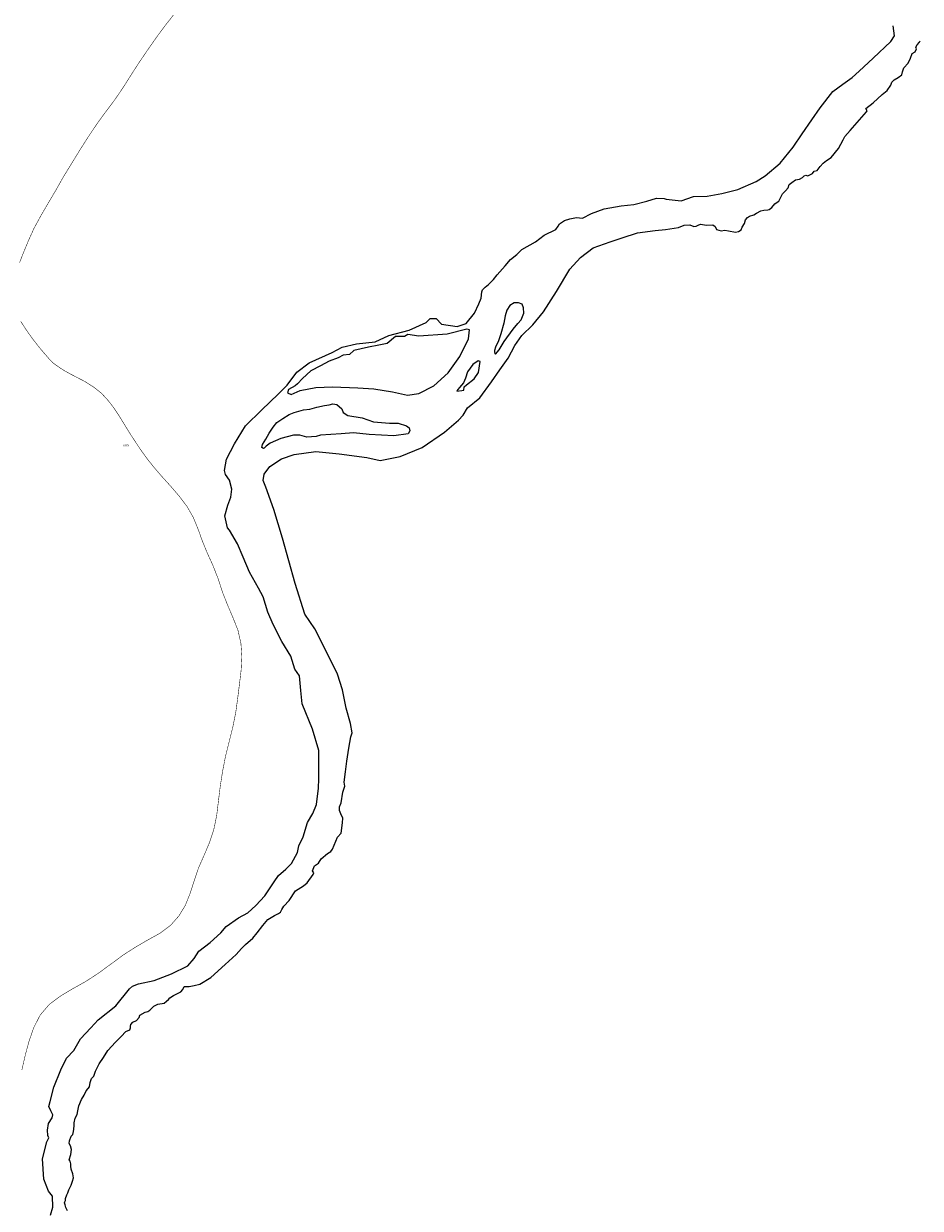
# Model space of a CAD drawing. Header units: metres. Extents: x 347609 to 404409, y 8548087 to 8605413.
# Tile 24 of 46: x 389791 to 390665, y 8577931 to 8579085. Entities that reach past the tile are written whole.
import ezdxf
from ezdxf.enums import TextEntityAlignment as Align

# ---------------------------------------------------------------- set-up
doc = ezdxf.new("R2010")
doc.units = ezdxf.units.M
doc.layers.add('01. RIO', color=7, linetype='Continuous', lineweight=5, true_color=0x2776bb)
doc.layers.add('Predios Rurales Nombres', color=7, linetype='Continuous', true_color=0xffffff)
doc.layers.add('Red vial nacional', color=242, linetype='Continuous', lineweight=40)
doc.styles.add('ARIAL', font='arial.ttf')

# ---------------------------------------------------------------- blocks, each defined once
blk = doc.blocks.new('REIORORI')
at = {"layer": '01. RIO', "color": 152, "lineweight": 15, "true_color": 0x2776bb, "flags": 128}
for points in [[(389817.2, 8577924.8), (389819.6, 8577932.6), (389819.4, 8577943.3), (389815.3, 8577948), (389810.8, 8577959.6), (389809.5, 8577979.6), (389813.6, 8577996.2), (389815.7, 8578000.1), (389814.8, 8578002.4), (389814.4, 8578007.6), (389815.5, 8578013.8), (389818.9, 8578019.4), (389819.6, 8578022.4), (389817.8, 8578026.3), (389815.7, 8578030.5), (389817, 8578035.5), (389820.6, 8578049.3), (389827.5, 8578066.3), (389832.8, 8578077.7), (389839.9, 8578085.2), (389846.6, 8578096.3), (389856.7, 8578107.1), (389863.9, 8578114.9), (389881.1, 8578128.5), (389894.2, 8578145), (389897.2, 8578147.6), (389903, 8578150.1), (389918.4, 8578153.1), (389935.3, 8578159.7), (389951, 8578167.5), (389957.2, 8578174.8), (389961.9, 8578181.8), (389972.8, 8578190.4), (389983.2, 8578199.6), (389988.5, 8578205.9), (390000.5, 8578214.2), (390009.5, 8578219.3), (390017.4, 8578226.2), (390026, 8578235.7), (390035.2, 8578249.5), (390039.5, 8578255.6), (390046.6, 8578261.6), (390052.2, 8578267.1), (390057.9, 8578277.9), (390059.2, 8578284.5), (390063.3, 8578293.3), (390067.6, 8578307), (390072.8, 8578315.8), (390076.4, 8578324.6), (390078.3, 8578340.7), (390078.7, 8578349.7), (390078.7, 8578377.3), (390072.5, 8578398.1), (390062.4, 8578422.7), (390061.3, 8578435.6), (390059.9, 8578450), (390055.4, 8578456.4), (390051.3, 8578469.3), (390042.5, 8578483.6), (390034.3, 8578499.9), (390029, 8578512.1), (390024.5, 8578527), (390020, 8578535.5), (390011.2, 8578550.9), (390005, 8578565.7), (389999.4, 8578578.6), (389991.7, 8578591.9), (389989.6, 8578594.2), (389987.2, 8578605.9), (389990, 8578616.2), (389993, 8578624.2), (389993.8, 8578631.7), (389991.5, 8578640.5), (389987.8, 8578646.1), (389986.7, 8578649.9), (389988.9, 8578660.9), (389996.4, 8578676), (390007.3, 8578693.4), (390023.2, 8578709.1), (390039.1, 8578724.3), (390047.9, 8578733.1), (390057.1, 8578745.7), (390069.3, 8578754.8), (390091.6, 8578764.8), (390101.4, 8578770.1), (390115.2, 8578773.4), (390133.4, 8578775.5), (390146.9, 8578781.5), (390166.6, 8578786.7), (390183.1, 8578794.3), (390187.2, 8578798.2), (390192.8, 8578798), (390198.3, 8578792.4), (390213.5, 8578790.3), (390222.3, 8578793.1), (390230.3, 8578803.3), (390234.5, 8578812.3), (390236.9, 8578817.9), (390237.5, 8578823.9), (390238, 8578825.9), (390240.7, 8578828.7), (390244, 8578831.2), (390248.9, 8578836.2), (390252.5, 8578840.7), (390260.3, 8578849.4), (390265.4, 8578855.7), (390271.6, 8578860.4), (390276.3, 8578865.3), (390289.8, 8578872.8), (390298, 8578879.2), (390309.6, 8578884.8), (390311.7, 8578888), (390313, 8578890.2), (390318.1, 8578893.6), (390323.3, 8578895.3), (390329.5, 8578896.4), (390335.5, 8578895.7), (390344.3, 8578900.5), (390356.5, 8578904.8), (390373, 8578907.8), (390385.4, 8578909.2), (390398.1, 8578912.3), (390407.5, 8578915.3), (390415.1, 8578915), (390417, 8578914.4), (390431.6, 8578912.8), (390443.5, 8578916.8), (390457, 8578917.3), (390471.2, 8578919.7), (390486.7, 8578923.8), (390504.5, 8578931.4), (390513.4, 8578936.9), (390528.1, 8578949.4), (390540.6, 8578965), (390549.6, 8578977.8), (390558.7, 8578991.5), (390567.1, 8579003.2), (390579.4, 8579019.2), (390588.9, 8579026.4), (390598, 8579032.9), (390605.1, 8579039), (390618.6, 8579051.8), (390635.7, 8579067.9), (390639.5, 8579073.3), (390638.1, 8579083.2)], [(389833.9, 8577928.8), (389832.3, 8577932.2), (389831.5, 8577934.7), (389831.1, 8577936.7), (389831.3, 8577937.6), (389832, 8577938.8), (389832, 8577940.9), (389833.2, 8577944.6), (389834.2, 8577946.4), (389835.1, 8577949.4), (389836.4, 8577951.9), (389837.5, 8577954), (389838.7, 8577957.8), (389839.7, 8577960.9), (389839.1, 8577965), (389837.6, 8577969.5), (389837, 8577972.5), (389837, 8577974.6), (389836.4, 8577977.1), (389835.6, 8577978.7), (389837.2, 8577983.6), (389837.9, 8577988.5), (389836.8, 8577992.1), (389835.5, 8577994.5), (389835.9, 8577997.1), (389837.3, 8578001.6), (389839.1, 8578003.3), (389839.6, 8578006.2), (389840.1, 8578008.3), (389840.3, 8578011.9), (389840.3, 8578014.6), (389841.3, 8578019.3), (389843.2, 8578022.7), (389843.9, 8578026.3), (389845, 8578031.1), (389847.6, 8578037.2), (389850, 8578041.6), (389851.9, 8578045.7), (389854, 8578048), (389855.3, 8578049.8), (389855.8, 8578053.9), (389857.4, 8578057.7), (389859.4, 8578060.1), (389861, 8578064.8), (389864.8, 8578072.2), (389868.9, 8578078.3), (389873, 8578085), (389880.6, 8578093.2), (389886.2, 8578098.8), (389890.8, 8578103.5), (389894.5, 8578105.2), (389895.3, 8578107), (389895.3, 8578108.9), (389895.5, 8578110.3), (389897.4, 8578112.5), (389901.2, 8578114.2), (389903.7, 8578117.1), (389904.2, 8578119.4), (389909.5, 8578122.5), (389912.2, 8578122.9), (389914.1, 8578124.5), (389918, 8578128.1), (389921.7, 8578130.1), (389928.1, 8578131.2), (389930.3, 8578133), (389932.4, 8578134.8), (389933.7, 8578136.2), (389937, 8578138.6), (389944.2, 8578142.3), (389946.2, 8578144.6), (389947.4, 8578147.5), (389952.4, 8578147.3), (389957.3, 8578148.3), (389962.9, 8578149.7), (389973.4, 8578156.1), (389987.3, 8578168.8), (389998, 8578178.7), (390003.4, 8578184.5), (390007.1, 8578188.2), (390014.5, 8578194.4), (390018.6, 8578199.7), (390024.2, 8578206.9), (390029.1, 8578212.5), (390035.5, 8578216.6), (390039.4, 8578218.4), (390041.3, 8578219.7), (390042.7, 8578222.3), (390044.6, 8578225.8), (390049.7, 8578231.2), (390055.9, 8578240.5), (390063.7, 8578245.6), (390067.2, 8578248.5), (390073.2, 8578256.5), (390073.8, 8578258.2), (390072.6, 8578260), (390074.6, 8578264.8), (390078.3, 8578267.6), (390081, 8578271.9), (390087.2, 8578277.1), (390090.2, 8578278.9), (390092.1, 8578281.2), (390096.9, 8578293), (390100.4, 8578296.9), (390101.6, 8578306.8), (390102, 8578311.5), (390100.2, 8578315.6), (390098.7, 8578318.7), (390098.9, 8578322.4), (390100.4, 8578326.3), (390102.2, 8578336.6), (390104.1, 8578342.6), (390103.5, 8578346.5), (390104.5, 8578356.4), (390105.9, 8578366.9), (390107.8, 8578379.4), (390109.8, 8578390.5), (390111.3, 8578394.4), (390109.4, 8578403.7), (390105.3, 8578418.6), (390101.6, 8578436.3), (390096.9, 8578451.7), (390083.7, 8578478.7), (390074.9, 8578495.9), (390065, 8578510.2), (390055.5, 8578540), (390043.4, 8578584), (390035, 8578612), (390026.9, 8578633.8), (390024.5, 8578640.4), (390025.3, 8578646.4), (390030.8, 8578653.8), (390042.4, 8578661.4), (390054.7, 8578665.7), (390075.9, 8578668.4), (390098.5, 8578666.1), (390125.5, 8578662.6), (390138.3, 8578659.6), (390158, 8578663.7), (390179.2, 8578672.5), (390201.2, 8578687.3), (390214.6, 8578699.1), (390219.3, 8578704), (390223.5, 8578711), (390235.6, 8578720.9), (390246.9, 8578736.5), (390254.9, 8578748.1), (390263, 8578759.6), (390269.7, 8578771.9), (390276.5, 8578781.4), (390287, 8578791.8), (390297.4, 8578804.7), (390310.3, 8578824.4), (390323.1, 8578846), (390333.4, 8578857.5), (390345.9, 8578867), (390362.4, 8578872.7), (390374.1, 8578876.5), (390389.1, 8578881.6), (390406.2, 8578883.9), (390416.3, 8578884.9), (390428.9, 8578886.6), (390434.4, 8578889.1), (390440.1, 8578889.4), (390443.8, 8578887.8), (390446.3, 8578888), (390448.8, 8578889.4), (390450.6, 8578890.1), (390456, 8578888.9), (390462.3, 8578889.2), (390464.6, 8578887.6), (390466.1, 8578884.7), (390470.5, 8578883.4), (390474.1, 8578884.1), (390477.8, 8578883.4), (390484.6, 8578882.2), (390487.4, 8578882.9), (390490, 8578884.4), (390490.9, 8578887.2), (390493.3, 8578890.7), (390494.4, 8578894.2), (390496.3, 8578896.3), (390498.3, 8578897.9), (390502.5, 8578898.9), (390504.8, 8578900.6), (390509.3, 8578903), (390512.2, 8578903.7), (390516.1, 8578903.8), (390517.3, 8578904.4), (390520, 8578906.2), (390522.7, 8578909.8), (390525.1, 8578911.4), (390526.8, 8578912.5), (390528, 8578915.1), (390530.4, 8578919.6), (390533.1, 8578922.3), (390535.9, 8578925.2), (390536.7, 8578928.5), (390539.3, 8578930.7), (390542.8, 8578933.2), (390546.9, 8578933.8), (390549.7, 8578935.3), (390551.3, 8578937.1), (390552.9, 8578937.7), (390555.1, 8578936.9), (390559.4, 8578939.2), (390561, 8578941.5), (390564, 8578942.3), (390567.1, 8578946), (390570, 8578949.5), (390573, 8578952), (390577.8, 8578955), (390584.8, 8578963.6), (390589.5, 8578972.1), (390591.1, 8578975.4), (390596.2, 8578981.1), (390605.2, 8578991.5), (390612, 8578999.4), (390612.6, 8579000.5), (390611.5, 8579002.7), (390618.5, 8579008.3), (390627.4, 8579016.2), (390632.2, 8579020.1), (390635.9, 8579025.4), (390636.7, 8579028.3), (390639, 8579030.6), (390642.8, 8579032.9), (390646.4, 8579035.5), (390647.3, 8579038.5), (390648.6, 8579042.1), (390652.6, 8579046.9), (390654.9, 8579051.8), (390656.7, 8579056.3), (390659.4, 8579057.8), (390660.7, 8579060.6), (390660.3, 8579062.3), (390661.6, 8579064.7), (390663.6, 8579067.3), (390664.5, 8579068.7)]]:
    blk.add_lwpolyline(points, dxfattribs=at)
for points in [[(390250.9, 8578763.2), (390254.4, 8578767.5), (390259.3, 8578775.7), (390268, 8578787.6), (390272.6, 8578793.1), (390275.8, 8578796.8), (390278.2, 8578803.4), (390278.1, 8578808.6), (390276.8, 8578812), (390273.3, 8578813.3), (390269, 8578813.3), (390264.8, 8578810.7), (390261.9, 8578806.2), (390260.3, 8578800.7), (390258.8, 8578793.4), (390256, 8578783.3), (390253.6, 8578776.3), (390250.9, 8578770.1), (390249.8, 8578766.8), (390249.8, 8578765.2), (390250, 8578764), (390250.3, 8578763.5)], [(390055.7, 8578732.6), (390049, 8578728.9), (390048.3, 8578725.8), (390051.7, 8578724.1), (390060.5, 8578727.9), (390075.9, 8578731), (390091.9, 8578731.4), (390116.8, 8578730.6), (390132.2, 8578729.7), (390150.3, 8578726.6), (390164.9, 8578723.5), (390176.1, 8578724.9), (390190.6, 8578732.6), (390204.8, 8578745.2), (390216, 8578761.2), (390224.4, 8578778.3), (390225.4, 8578787.2), (390222.8, 8578787.8), (390203.7, 8578782.9), (390176, 8578781), (390165.3, 8578782.4), (390162, 8578780.5), (390153.2, 8578780.5), (390145.3, 8578773.7), (390137, 8578772), (390127.2, 8578770.3), (390112.9, 8578766.9), (390108.4, 8578763.1), (390102.3, 8578762.3), (390097.4, 8578759.7), (390088.7, 8578756.4), (390080.2, 8578751.9), (390070.8, 8578747.1), (390062.7, 8578739.6), (390058, 8578734.6)], [(390213.2, 8578727.3), (390218, 8578727.8), (390219.8, 8578728.4), (390220.3, 8578731.5), (390222.5, 8578733.5), (390230.1, 8578739.2), (390234.3, 8578745.5), (390235.7, 8578756.1), (390234, 8578756.9), (390228.7, 8578753.2), (390223.6, 8578746), (390221.4, 8578739.9), (390219.5, 8578735.3), (390215.6, 8578730.8), (390214, 8578729), (390213.3, 8578728.1)], [(390024.8, 8578671.5), (390023.2, 8578672.5), (390023.8, 8578675.3), (390027.2, 8578680.5), (390030.2, 8578686.5), (390034.3, 8578692.3), (390037.9, 8578696.8), (390043.7, 8578700.8), (390049.8, 8578704.6), (390054.5, 8578706.6), (390063.8, 8578709.1), (390069.9, 8578709.7), (390076.6, 8578711.6), (390084.3, 8578713.3), (390088.6, 8578714.1), (390092.2, 8578714.8), (390096.2, 8578714.2), (390101.1, 8578710.2), (390102.4, 8578706.6), (390107, 8578703.7), (390120.8, 8578701.3), (390131.9, 8578697.3), (390147.5, 8578696), (390156.1, 8578696.2), (390164, 8578693.6), (390166.5, 8578691.5), (390167.3, 8578688.8), (390165.7, 8578685.6), (390151.7, 8578683.7), (390127.6, 8578685.2), (390112.4, 8578686.7), (390100.3, 8578685.8), (390080.3, 8578684.5), (390076.2, 8578683), (390067.1, 8578682.6), (390060.1, 8578684.6), (390054.1, 8578684.4), (390041.8, 8578681.2), (390031.2, 8578676.6), (390027.5, 8578673.7), (390025.4, 8578671.8)]]:
    blk.add_lwpolyline(points, close=True, dxfattribs=at)

msp = doc.modelspace()

# ---------------------------------------------------------------- linework, layer by layer
at = {"layer": 'Red vial nacional', "transparency": 33554623, "const_width": 0.5}
for points in [[(389787.2, 8578852.6), (389791.3, 8578863), (389795.9, 8578874.1), (389801.2, 8578885.8), (389807.7, 8578897.8), (389815, 8578910.3), (389822.5, 8578923), (389829.9, 8578936.1), (389837.9, 8578949.1), (389846.1, 8578962.5), (389854.4, 8578975.5), (389863, 8578988.3), (389872, 8579000.6), (389880.8, 8579012.4), (389888.8, 8579024.2), (389896.3, 8579036.1), (389904, 8579048), (389912.1, 8579059.9), (389920.5, 8579071.9), (389929.4, 8579083.9), (389938.7, 8579095.8)], [(389789.4, 8578066.1), (389792.7, 8578080.4), (389796.5, 8578094.4), (389801.1, 8578107.6), (389807.3, 8578119.6), (389815.9, 8578129.7), (389826.6, 8578137.8), (389838.5, 8578145), (389851, 8578151.9), (389863.5, 8578160), (389875.7, 8578168.9), (389887.9, 8578177.9), (389900.2, 8578185.8), (389912.4, 8578192.9), (389924.3, 8578199.5), (389934.5, 8578207.2), (389942.5, 8578216.3), (389948.7, 8578226.6), (389953.4, 8578238.3), (389957.3, 8578250.6), (389961.5, 8578262.9), (389966.8, 8578275), (389972.1, 8578287.4), (389976.4, 8578300.4), (389979.2, 8578314), (389980.9, 8578328.2), (389982.7, 8578342.8), (389985, 8578357.5), (389987.9, 8578372.2), (389991.5, 8578386.5), (389995, 8578400.6), (389997.8, 8578414.6), (389999.7, 8578428.6), (390001.4, 8578442.2), (390003, 8578455.7), (390003.7, 8578468.6), (390002.8, 8578481.5), (389999.9, 8578494.4), (389995, 8578506.8), (389989.7, 8578519.2), (389984.9, 8578531.3), (389980.6, 8578544.6), (389975.4, 8578557.8), (389969.9, 8578569.9), (389965.2, 8578581.4), (389961, 8578593.1), (389956.3, 8578604.5), (389950.1, 8578615.3), (389942.4, 8578625.4), (389934, 8578635.1), (389925.4, 8578644.6), (389918.2, 8578653), (389913.3, 8578659.1), (389909.5, 8578664.2), (389906, 8578669), (389902.4, 8578674.3), (389898.3, 8578680.6), (389893.6, 8578687.8), (389889.1, 8578695.2), (389884.3, 8578703), (389879, 8578711), (389873.2, 8578718.5), (389866.6, 8578725.6), (389859, 8578731.5), (389850.8, 8578736.7), (389842.7, 8578740.9), (389835.8, 8578744.5), (389830.9, 8578747.2), (389830.6, 8578747.4), (389826.5, 8578750), (389819.6, 8578754.9), (389816.2, 8578758.5), (389812.7, 8578762.5), (389808.5, 8578767.4), (389804, 8578772.9), (389799.8, 8578778.4), (389796.2, 8578783.4), (389793.3, 8578787.6), (389788.3, 8578795.3)]]:
    msp.add_lwpolyline(points, dxfattribs=at)

# ---------------------------------------------------------------- block references
msp.add_blockref('REIORORI', (0, 0))

# ---------------------------------------------------------------- texts
at = {"layer": 'Predios Rurales Nombres', "color": 251, "true_color": 0x636466, "style": 'ARIAL'}
msp.add_text('12572', height=1.5, dxfattribs=at).set_placement((389888.1, 8578673.1), align=Align.BOTTOM_LEFT)

doc.saveas('drawing.dxf')
